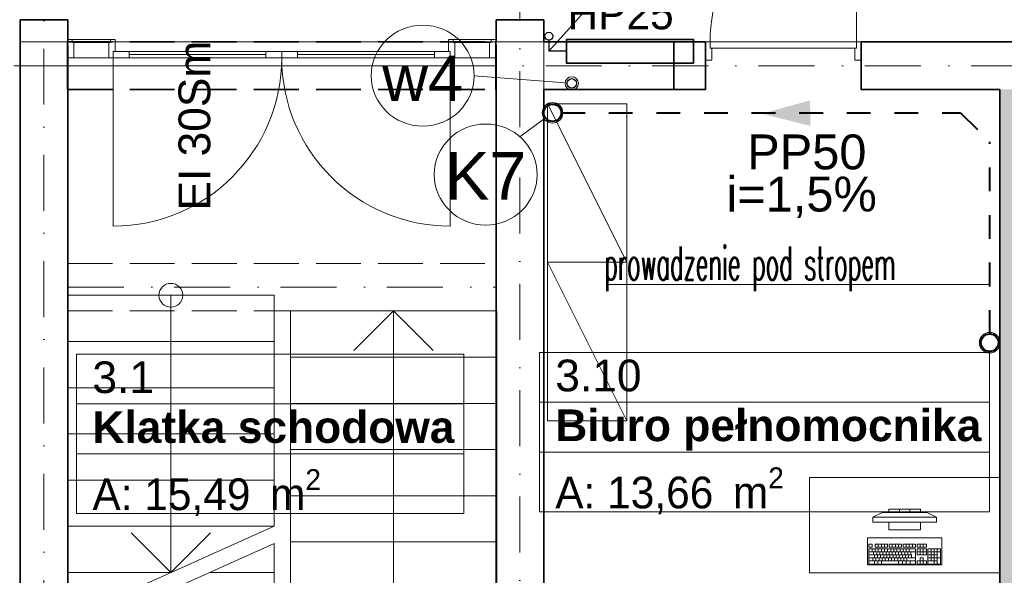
# Model space of a CAD drawing. Header units: millimetres. Extents: x -34676 to 172266, y 39940 to 476087.
# Tile 224 of 256: x 34687 to 40893, y 384947 to 388451. Entities that reach past the tile are written whole.
import ezdxf
from ezdxf.lldxf.tags import DXFTag

# ---------------------------------------------------------------- set-up
doc = ezdxf.new("R2010")
doc.units = ezdxf.units.MM
doc.header["$MEASUREMENT"] = 0
for name, pattern in [('DASHED', [2, 1, -1]), ('Krawędzie ukryte', [3.912222, 2.822222, -1.09]), ('Kropki i Kreski', [6.702778, 3.527778, -1.763889, 0, -1.411111])]:
    doc.linetypes.add(name, pattern=pattern)
doc.layers.add('#ks', color=34, linetype='Continuous', lineweight=30)
doc.layers.add('#woda', color=4, linetype='Continuous', lineweight=18)
for name, color, linetype in [('#p.po¿', 150, 'W-HYDRANTY'), ('#podkład', 252, 'Continuous'), ('- strefy pomieszczeń', 7, 'Continuous'), ('Drzwi Archicad', 7, 'Continuous'), ('IS_Text_Pion_Wodociag', 7, 'Continuous'), ('Konstrukcja - Belki', 7, 'Continuous'), ('Konstrukcja - Siatka mod', 7, 'Continuous'), ('Konstrukcja - Stropy', 7, 'Continuous'), ('Konstrukcja - Ściany działowe', 7, 'Continuous'), ('Konstrukcja - Ściany nośne wew..P', 7, 'Continuous'), ('Opisy - Tekst', 7, 'Continuous'), ('WEZLY', 7, 'Continuous'), ('Wnętrze - Umeblowanie', 7, 'Continuous'), ('Znaczniki drzwi Archicada', 7, 'Continuous')]:
    doc.layers.add(name, color=color, linetype=linetype)
doc.layers.add('IS_Opisy_działek_Wodociag', color=7, linetype='SOLID', true_color=0x000000)
doc.styles.add('ISO', font='isocp.shx', dxfattribs={"height": 10})
doc.styles.add('ROMANS', font='romans', dxfattribs={"width": 0.6})
doc.styles.get("Standard").update_dxf_attribs({"font": 'arial.ttf'})
doc.styles.add('STYL_AUTOMATYCZNY_1', font='arial.ttf')
doc.styles.add('STYL_AUTOMATYCZNY_2', font='arial.ttf')
doc.styles.add('STYL_AUTOMATYCZNY_6', font='txt')
doc.styles.add('STYL_AUTOMATYCZNY_9', font='txt')
tags = doc.linetypes.add('SOLID', pattern=[10, 10, 0]).pattern_tags.tags
tags[6:7] = [DXFTag(74, 4), DXFTag(75, 0), DXFTag(340, '0'), DXFTag(46, 0.0), DXFTag(50, 0.0), DXFTag(44, 0.0), DXFTag(45, 0.0)]
tags[4:5] = [DXFTag(74, 4), DXFTag(75, 0), DXFTag(340, '0'), DXFTag(46, 0.0), DXFTag(50, 0.0), DXFTag(44, 0.0), DXFTag(45, 0.0)]
doc.linetypes.add('W-HYDRANTY', pattern='A,3,-0.5,["hyd",ISO,S=0.04,R=0,X=-0.45,Y=-0.125],-0.5', length=4)

# ---------------------------------------------------------------- blocks, each defined once
blk = doc.blocks.new('uyd')
at = {"layer": 'Konstrukcja - Ściany działowe', "linetype": 'Continuous', "lineweight": 13}
blk.add_hatch(color=252, dxfattribs=at).paths.add_polyline_path([(40472.6, 178060.5), (40472.6, 173310.5), (40552.6, 173310.5), (40552.6, 178060.5)])
at = {"layer": '- strefy pomieszczeń', "color": 252, "linetype": 'Continuous', "lineweight": 13, "ltscale": 100}
for p, q in [((34652.9, 176391.5), (37093.5, 176391.5)), ((34652.9, 176077.2), (34652.9, 176391.5)), ((37093.5, 176391.5), (37093.5, 176077.2)), ((37570.3, 176402.5), (40406.8, 176402.5)), ((37570.3, 176088.2), (37570.3, 176402.5)), ((40406.8, 176402.5), (40406.8, 176088.2)), ((37093.5, 176077.2), (34652.9, 176077.2)), ((34652.9, 176077.2), (37093.5, 176077.2)), ((34652.9, 175762.9), (34652.9, 176077.2)), ((37093.5, 176077.2), (37093.5, 175762.9)), ((40406.8, 176088.2), (37570.3, 176088.2)), ((37570.3, 176088.2), (40406.8, 176088.2)), ((37570.3, 175773.9), (37570.3, 176088.2)), ((40406.8, 176088.2), (40406.8, 175773.9)), ((37093.5, 175762.9), (34652.9, 175762.9)), ((34652.9, 175762.9), (37093.5, 175762.9)), ((34652.9, 175386.4), (34652.9, 175762.9)), ((37093.5, 175762.9), (37093.5, 175386.4)), ((40406.8, 175773.9), (37570.3, 175773.9)), ((37570.3, 175773.9), (40406.8, 175773.9)), ((37570.3, 175397.5), (37570.3, 175773.9)), ((40406.8, 175773.9), (40406.8, 175397.5)), ((37093.5, 175386.4), (34652.9, 175386.4)), ((40406.8, 175397.5), (37570.3, 175397.5))]:
    blk.add_line(p, q, dxfattribs=at)
at = {"color": 252, "linetype": 'Continuous', "lineweight": 18, "ltscale": 100}
for p, q in [((35897.6, 176762.5), (34597.6, 176762.5)), ((34597.6, 176762.5), (34597.6, 176471.1)), ((35247.6, 176762.5), (35247.6, 176471.1)), ((35897.6, 176471.1), (35897.6, 176762.5)), ((37301.3, 176663.6), (36001.3, 176663.6)), ((36001.3, 176663.6), (36001.3, 176372.3)), ((36401.3, 176413.6), (36651.3, 176663.6)), ((36651.3, 176372.3), (36651.3, 176663.6)), ((36651.3, 176663.6), (36901.3, 176413.6)), ((37301.3, 176372.3), (37301.3, 176663.6)), ((34597.6, 176471.1), (35897.6, 176471.1)), ((35897.6, 176471.1), (34597.6, 176471.1)), ((34597.6, 176471.1), (34597.6, 176179.8)), ((35247.6, 176471.1), (35247.6, 175014.4)), ((35897.6, 176179.8), (35897.6, 176471.1)), ((37301.3, 176372.3), (36001.3, 176372.3)), ((36001.3, 176372.3), (36001.3, 176080.9)), ((36001.3, 176372.3), (37301.3, 176372.3)), ((36651.3, 174041.5), (36651.3, 176372.3)), ((37301.3, 176080.9), (37301.3, 176372.3)), ((34597.6, 176179.8), (35897.6, 176179.8)), ((35897.6, 176179.8), (34597.6, 176179.8)), ((34597.6, 176179.8), (34597.6, 175888.4)), ((35897.6, 175888.4), (35897.6, 176179.8)), ((37301.3, 176080.9), (36001.3, 176080.9)), ((36001.3, 176080.9), (36001.3, 175789.6)), ((36001.3, 176080.9), (37301.3, 176080.9)), ((37301.3, 175789.6), (37301.3, 176080.9)), ((34597.6, 175888.4), (35897.6, 175888.4)), ((35897.6, 175888.4), (34597.6, 175888.4)), ((34597.6, 175888.4), (34597.6, 175597.1)), ((35897.6, 175597.1), (35897.6, 175888.4)), ((37301.3, 175789.6), (36001.3, 175789.6)), ((36001.3, 175789.6), (36001.3, 175498.3)), ((36001.3, 175789.6), (37301.3, 175789.6)), ((37301.3, 175498.3), (37301.3, 175789.6)), ((34597.6, 175597.1), (35897.6, 175597.1)), ((35897.6, 175597.1), (34597.6, 175597.1)), ((34597.6, 175597.1), (34597.6, 175305.7)), ((35897.6, 175305.7), (35897.6, 175597.1)), ((37301.3, 175498.3), (36001.3, 175498.3)), ((36001.3, 175498.3), (36001.3, 175206.9)), ((36001.3, 175498.3), (37301.3, 175498.3)), ((37301.3, 175206.9), (37301.3, 175498.3)), ((34597.6, 175305.7), (35897.6, 175305.7)), ((35897.6, 175305.7), (34597.6, 175305.7)), ((34597.6, 175305.7), (34597.6, 175014.4)), ((35897.6, 175305.7), (34597.6, 174723.1)), ((35247.6, 175014.4), (34997.6, 175264.4)), ((35497.6, 175264.4), (35247.6, 175014.4)), ((35897.6, 175196.2), (34597.6, 174613.5)), ((35897.6, 175014.4), (35897.6, 175196.2)), ((37301.3, 175206.9), (36001.3, 175206.9)), ((36001.3, 175206.9), (36001.3, 174915.6)), ((36001.3, 175206.9), (37301.3, 175206.9)), ((37301.3, 174915.6), (37301.3, 175206.9)), ((34597.6, 175014.4), (35247.6, 175014.4)), ((35247.6, 175014.4), (34597.6, 175014.4)), ((34597.6, 175014.4), (34597.6, 174723.1)), ((35492.1, 175014.4), (35897.6, 175014.4)), ((35897.6, 175014.4), (35492.1, 175014.4)), ((35897.6, 174723.1), (35897.6, 175014.4))]:
    blk.add_line(p, q, dxfattribs=at)
at = {"color": 252, "linetype": 'Continuous', "lineweight": 35, "ltscale": 100, "flags": 128}
blk.add_lwpolyline([(37740.6, 178376.7), (37740.6, 178226.7), (38540.6, 178226.7), (38540.6, 178376.7)], close=True, dxfattribs=at)
for points in [[(38617.6, 178360.5), (38417.6, 178360.5)], [(38617.6, 178360.5), (38617.6, 178060.5)], [(38417.6, 178060.5), (38617.6, 178060.5)]]:
    blk.add_lwpolyline(points, dxfattribs=at)
at = {"color": 252, "linetype": 'Continuous', "lineweight": 18, "ltscale": 100}
for start, end in [(0, 180), (180, 0)]:
    blk.add_arc((35247.6, 176762.5), 75, start, end, dxfattribs=at)
at = {"layer": 'Drzwi Archicad', "color": 252, "linetype": 'Continuous', "lineweight": 13, "ltscale": 100}
for p, q in [((39569.6, 178360.5), (39569.6, 179284.5)), ((34626.3, 178375.5), (34596.3, 178375.5)), ((34596.3, 178375.5), (34596.3, 178260.5)), ((34626.3, 178357.5), (34626.3, 178375.5)), ((34866.3, 178375.5), (34866.3, 178357.5)), ((34896.3, 178375.5), (34866.3, 178375.5)), ((34896.3, 178300.5), (34896.3, 178375.5)), ((36996.3, 178375.5), (36996.3, 178300.5)), ((37026.3, 178375.5), (36996.3, 178375.5)), ((37026.3, 178357.5), (37026.3, 178375.5)), ((37296.3, 178375.5), (37266.3, 178375.5)), ((37266.3, 178375.5), (37266.3, 178357.5)), ((37296.3, 178260.5), (37296.3, 178375.5)), ((38645.6, 178360.5), (38617.6, 178360.5)), ((38617.6, 178360.5), (38617.6, 178245.5)), ((38645.6, 178320.5), (38645.6, 178360.5)), ((38645.6, 178360.5), (39569.6, 178360.5)), ((38645.6, 178320.5), (38645.6, 178360.5)), ((39597.6, 178360.5), (39569.6, 178360.5)), ((39569.6, 178360.5), (39569.6, 178320.5)), ((39569.6, 178360.5), (39569.6, 178320.5)), ((39597.6, 178245.5), (39597.6, 178360.5)), ((34636.3, 178357.5), (34626.3, 178357.5)), ((34636.3, 178260.5), (34636.3, 178357.5)), ((34636.3, 178357.5), (34856.3, 178357.5)), ((34866.3, 178357.5), (34856.3, 178357.5)), ((34856.3, 178357.5), (34856.3, 178260.5)), ((34884.3, 178260.5), (34884.3, 178300.5)), ((34884.3, 178300.5), (34896.3, 178300.5)), ((34884.3, 178300.5), (34984.3, 178300.5)), ((34884.3, 178260.5), (34884.3, 178300.5)), ((34984.3, 178300.5), (34984.3, 178260.5)), ((35846.3, 178260.5), (35846.3, 178300.5)), ((35846.3, 178300.5), (35946.3, 178300.5)), ((35946.3, 178300.5), (35946.3, 178260.5)), ((36046.3, 178300.5), (35946.3, 178300.5)), ((35946.3, 178300.5), (35946.3, 178260.5)), ((36046.3, 178260.5), (36046.3, 178300.5)), ((37008.3, 178300.5), (36908.3, 178300.5)), ((36908.3, 178300.5), (36908.3, 178260.5)), ((36996.3, 178300.5), (37008.3, 178300.5)), ((37008.3, 178300.5), (37008.3, 178260.5)), ((37008.3, 178260.5), (37008.3, 178300.5)), ((37036.3, 178357.5), (37026.3, 178357.5)), ((37036.3, 178260.5), (37036.3, 178357.5)), ((37256.3, 178357.5), (37036.3, 178357.5)), ((37266.3, 178357.5), (37256.3, 178357.5)), ((37256.3, 178357.5), (37256.3, 178260.5)), ((38657.6, 178320.5), (38645.6, 178320.5)), ((39569.6, 178320.5), (38645.6, 178320.5)), ((38657.6, 178245.5), (38657.6, 178320.5)), ((39569.6, 178320.5), (39557.6, 178320.5)), ((39557.6, 178320.5), (39557.6, 178245.5)), ((34596.3, 178260.5), (34636.3, 178260.5)), ((34636.3, 178260.5), (34856.3, 178260.5)), ((34856.3, 178260.5), (34884.3, 178260.5)), ((34884.3, 178260.5), (34884.3, 177198.5)), ((34984.3, 178260.5), (34884.3, 178260.5)), ((35846.3, 178280.5), (34984.3, 178280.5)), ((35946.3, 178260.5), (35846.3, 178260.5)), ((35946.3, 178260.5), (36046.3, 178260.5)), ((36046.3, 178280.5), (36908.3, 178280.5)), ((36908.3, 178260.5), (37008.3, 178260.5)), ((37008.3, 178260.5), (37008.3, 177198.5)), ((37008.3, 178260.5), (37036.3, 178260.5)), ((37036.3, 178260.5), (37256.3, 178260.5)), ((37256.3, 178260.5), (37296.3, 178260.5)), ((38617.6, 178245.5), (38657.6, 178245.5)), ((39557.6, 178245.5), (39597.6, 178245.5))]:
    blk.add_line(p, q, dxfattribs=at)
at = {"layer": 'Drzwi Archicad', "color": 252, "linetype": 'Continuous', "lineweight": 35, "ltscale": 100}
for p, q in [((34596.3, 178260.5), (34596.3, 178360.5)), ((34596.3, 178260.5), (34596.3, 178360.5)), ((37296.3, 178260.5), (37296.3, 178360.5)), ((37296.3, 178260.5), (37296.3, 178360.5)), ((38617.6, 178360.5), (38617.6, 178245.5)), ((38617.6, 178360.5), (38617.6, 178245.5)), ((39597.6, 178360.5), (39597.6, 178245.5)), ((39597.6, 178360.5), (39597.6, 178245.5)), ((34596.3, 178060.5), (34596.3, 178260.5)), ((37296.3, 178060.5), (37296.3, 178260.5)), ((38617.6, 178245.5), (38617.6, 178060.5)), ((39597.6, 178245.5), (39597.6, 178060.5))]:
    blk.add_line(p, q, dxfattribs=at)
at = {"layer": 'Drzwi Archicad', "color": 252, "linetype": 'Continuous', "lineweight": 13, "ltscale": 100, "flags": 128}
for points in [[(34866.3, 178375.5), (34626.3, 178375.5), (34626.3, 178357.5), (34866.3, 178357.5)], [(37026.3, 178375.5), (37266.3, 178375.5), (37266.3, 178357.5), (37026.3, 178357.5)], [(34636.3, 178260.5), (34856.3, 178260.5), (34856.3, 178357.5), (34636.3, 178357.5)], [(35846.3, 178280.5), (34984.3, 178280.5), (34984.3, 178300.5), (35846.3, 178300.5)], [(36046.3, 178280.5), (36908.3, 178280.5), (36908.3, 178300.5), (36046.3, 178300.5)], [(37036.3, 178357.5), (37256.3, 178357.5), (37256.3, 178260.5), (37036.3, 178260.5)], [(35846.3, 178260.5), (34984.3, 178260.5), (34984.3, 178280.5), (35846.3, 178280.5)], [(36046.3, 178260.5), (36908.3, 178260.5), (36908.3, 178280.5), (36046.3, 178280.5)]]:
    blk.add_lwpolyline(points, close=True, dxfattribs=at)
at = {"layer": 'Drzwi Archicad', "color": 252, "linetype": 'Continuous', "lineweight": 13, "ltscale": 100}
for centre, radius, start, end in [((39569.6, 178360.5), 924, 90, 180), ((34884.3, 178260.5), 1062, 270, 0), ((37008.3, 178260.5), 1062, 180, 270)]:
    blk.add_arc(centre, radius, start, end, dxfattribs=at)
at = {"layer": 'Konstrukcja - Belki', "color": 252, "linetype": 'Krawędzie ukryte', "lineweight": 35, "ltscale": 100}
for p, q in [((34597.4, 178360.5), (37297.4, 178360.5)), ((34597.4, 178060.5), (34597.4, 178360.5)), ((37297.4, 178060.5), (37297.4, 178360.5)), ((34597.4, 178060.5), (37297.4, 178060.5))]:
    blk.add_line(p, q, dxfattribs=at)
at = {"layer": 'Konstrukcja - Belki', "color": 252, "linetype": 'Kropki i Kreski', "lineweight": 13, "ltscale": 100}
for p, q in [((34597.4, 178210.5), (37297.4, 178210.5)), ((34597.6, 176813.6), (37297.6, 176813.6))]:
    blk.add_line(p, q, dxfattribs=at)
at = {"layer": 'Konstrukcja - Belki', "color": 252, "linetype": 'Krawędzie ukryte', "lineweight": 13, "ltscale": 100}
for p, q in [((34597.6, 176963.6), (37297.6, 176963.6)), ((34597.6, 176663.6), (34597.6, 176963.6)), ((37297.6, 176663.6), (37297.6, 176963.6)), ((34597.6, 176663.6), (37297.6, 176663.6))]:
    blk.add_line(p, q, dxfattribs=at)
at = {"layer": 'Konstrukcja - Siatka mod', "color": 252, "linetype": 'Kropki i Kreski', "lineweight": 13, "ltscale": 100}
for p, q in [((34447.6, 171931.6), (34447.6, 188896.4)), ((37447.6, 188901.1), (37447.6, 171931.6)), ((20180, 178210.5), (49624.6, 178210.5))]:
    blk.add_line(p, q, dxfattribs=at)
at = {"layer": 'Konstrukcja - Stropy', "color": 252, "linetype": 'Continuous', "lineweight": 13, "ltscale": 100}
for p, q in [((34297.6, 178360.5), (37597.6, 178360.5)), ((34297.6, 173310.5), (34297.6, 178360.5)), ((37597.6, 178360.5), (37597.6, 173310.5))]:
    blk.add_line(p, q, dxfattribs=at)
at = {"layer": 'Konstrukcja - Stropy', "color": 252, "linetype": 'Continuous', "lineweight": 13, "ltscale": 100, "flags": 128}
blk.add_lwpolyline([(34597.6, 176762.5), (35897.6, 176762.5), (35897.6, 176663.6), (37297.6, 176663.6), (37297.6, 178360.5), (34597.6, 178360.5)], close=True, dxfattribs=at)
at = {"layer": 'Konstrukcja - Ściany działowe', "color": 252, "linetype": 'Continuous', "lineweight": 35, "ltscale": 100, "flags": 128}
blk.add_lwpolyline([(40472.6, 178060.5), (40472.6, 173310.5)], dxfattribs=at)
at = {"layer": 'Konstrukcja - Ściany nośne wew..P', "color": 252, "linetype": 'Continuous', "lineweight": 35, "ltscale": 100}
for p, q in [((34596.3, 178260.5), (34596.3, 178360.5)), ((37296.3, 178260.5), (37296.3, 178360.5)), ((38417.6, 178360.5), (38417.6, 178060.5)), ((39597.6, 178360.5), (39597.6, 178245.5)), ((34596.3, 178060.5), (34596.3, 178260.5)), ((37296.3, 178060.5), (37296.3, 178260.5)), ((39597.6, 178245.5), (39597.6, 178060.5))]:
    blk.add_line(p, q, dxfattribs=at)
at = {"layer": 'Konstrukcja - Ściany nośne wew..P', "color": 252, "linetype": 'Continuous', "lineweight": 35, "ltscale": 100, "flags": 128}
for points in [[(34297.6, 178500.5), (34297.6, 173310.5)], [(34597.6, 178500.5), (34297.6, 178500.5)], [(34597.6, 178360.5), (34597.6, 178500.5)], [(37297.6, 178500.5), (37297.6, 178360.5)], [(37597.6, 178500.5), (37297.6, 178500.5)], [(37597.6, 178360.5), (37597.6, 178500.5)], [(37297.6, 178360.5), (37296.3, 178360.5)], [(38417.6, 178360.5), (37597.6, 178360.5)], [(41547.6, 178360.5), (39597.6, 178360.5)], [(34597.6, 172510.4), (34597.6, 178060.5)], [(37296.3, 178060.5), (37297.6, 178060.5)], [(37297.6, 178060.5), (37297.6, 172510.4)], [(37597.6, 178060.5), (38417.6, 178060.5)], [(37597.6, 173310.5), (37597.6, 178060.5)], [(39597.6, 178060.5), (40472.6, 178060.5)]]:
    blk.add_lwpolyline(points, dxfattribs=at)
at = {"layer": 'Wnętrze - Umeblowanie', "color": 252, "linetype": 'Continuous', "lineweight": 13, "ltscale": 100}
for p, q in [((37621.9, 177970.6), (38121.9, 176970.6)), ((38121.9, 176970.6), (37621.9, 176970.6)), ((37621.9, 176970.6), (38121.9, 175970.6)), ((39672.6, 175362.5), (39732.6, 175392.5)), ((39732.6, 175392.5), (40012.6, 175392.5)), ((39972.6, 175412.5), (39772.6, 175412.5)), ((39772.6, 175412.5), (39772.6, 175392.5)), ((39772.6, 175392.5), (39972.6, 175392.5)), ((39839.2, 175392.5), (39839.2, 175412.5)), ((39905.9, 175392.5), (39905.9, 175412.5)), ((39972.6, 175392.5), (39972.6, 175412.5)), ((40072.6, 175362.5), (40012.6, 175392.5)), ((40072.6, 175362.5), (39672.6, 175362.5)), ((39672.6, 175362.5), (39672.6, 175332.5)), ((39672.6, 175332.5), (40072.6, 175332.5)), ((39972.6, 175332.5), (39772.6, 175332.5)), ((39772.6, 175332.5), (39772.6, 175282.5)), ((39972.6, 175282.5), (39972.6, 175332.5)), ((40072.6, 175332.5), (40072.6, 175362.5)), ((39772.6, 175282.5), (39972.6, 175282.5)), ((39666.9, 175193.4), (39647.4, 175193.4)), ((39647.4, 175193.4), (39647.4, 175174)), ((39647.4, 175174), (39666.9, 175174)), ((39941.1, 175164.3), (39647.4, 175164.3)), ((39647.4, 175164.3), (39647.4, 175067.4)), ((39647.4, 175144.9), (39941.1, 175144.9)), ((39666.9, 175174), (39666.9, 175193.4)), ((39666.9, 175144.9), (39666.9, 175164.3)), ((39676.7, 175125.6), (39676.7, 175144.9)), ((39764.9, 175193.4), (39686.5, 175193.4)), ((39686.5, 175193.4), (39686.5, 175174)), ((39686.5, 175174), (39764.9, 175174)), ((39686.5, 175144.9), (39686.5, 175164.3)), ((39696.3, 175125.6), (39696.3, 175144.9)), ((39706.1, 175174), (39706.1, 175193.4)), ((39706.1, 175144.9), (39706.1, 175164.3)), ((39715.9, 175125.6), (39715.9, 175144.9)), ((39725.7, 175174), (39725.7, 175193.4)), ((39725.7, 175144.9), (39725.7, 175164.3)), ((39735.5, 175125.6), (39735.5, 175144.9)), ((39745.3, 175174), (39745.3, 175193.4)), ((39745.3, 175144.9), (39745.3, 175164.3)), ((39755.1, 175125.6), (39755.1, 175144.9)), ((39764.9, 175174), (39764.9, 175193.4)), ((39764.9, 175144.9), (39764.9, 175164.3)), ((39853, 175193.4), (39774.6, 175193.4)), ((39774.6, 175193.4), (39774.6, 175174)), ((39774.6, 175174), (39853, 175174)), ((39774.6, 175125.6), (39774.6, 175144.9)), ((39784.4, 175144.9), (39784.4, 175164.3)), ((39794.2, 175174), (39794.2, 175193.4)), ((39794.2, 175125.6), (39794.2, 175144.9)), ((39804, 175144.9), (39804, 175164.3)), ((39813.8, 175174), (39813.8, 175193.4)), ((39813.8, 175125.6), (39813.8, 175144.9)), ((39823.6, 175144.9), (39823.6, 175164.3)), ((39833.4, 175174), (39833.4, 175193.4)), ((39833.4, 175125.6), (39833.4, 175144.9)), ((39843.2, 175144.9), (39843.2, 175164.3)), ((39853, 175174), (39853, 175193.4)), ((39853, 175125.6), (39853, 175144.9)), ((39941.1, 175193.4), (39862.8, 175193.4)), ((39862.8, 175193.4), (39862.8, 175174)), ((39862.8, 175174), (39941.1, 175174)), ((39862.8, 175144.9), (39862.8, 175164.3)), ((39872.6, 175125.6), (39872.6, 175144.9)), ((39882.4, 175174), (39882.4, 175193.4)), ((39882.4, 175144.9), (39882.4, 175164.3)), ((39892.1, 175125.6), (39892.1, 175144.9)), ((39901.9, 175174), (39901.9, 175193.4)), ((39901.9, 175144.9), (39901.9, 175164.3)), ((39911.7, 175125.6), (39911.7, 175144.9)), ((39921.5, 175174), (39921.5, 175193.4)), ((39941.1, 175174), (39941.1, 175193.4)), ((39941.1, 175067.4), (39941.1, 175164.3)), ((40009.6, 175193.4), (39950.9, 175193.4)), ((39950.9, 175193.4), (39950.9, 175174)), ((39950.9, 175174), (40009.6, 175174)), ((40009.6, 175164.3), (39950.9, 175164.3)), ((39950.9, 175164.3), (39950.9, 175125.6)), ((39950.9, 175144.9), (40009.6, 175144.9)), ((39970.5, 175174), (39970.5, 175193.4)), ((39970.5, 175125.6), (39970.5, 175164.3)), ((39990.1, 175174), (39990.1, 175193.4)), ((39990.1, 175125.6), (39990.1, 175164.3)), ((40009.6, 175174), (40009.6, 175193.4)), ((40009.6, 175125.6), (40009.6, 175164.3)), ((40097.8, 175164.3), (40019.4, 175164.3)), ((40019.4, 175164.3), (40019.4, 175067.4)), ((40019.4, 175144.9), (40097.8, 175144.9)), ((40039, 175086.8), (40039, 175164.3)), ((40058.6, 175067.4), (40058.6, 175164.3)), ((40078.2, 175067.4), (40078.2, 175164.3)), ((40097.8, 175067.4), (40097.8, 175164.3)), ((39647.4, 175125.6), (39916.6, 175125.6)), ((39647.4, 175106.2), (39941.1, 175106.2)), ((39647.4, 175086.8), (39941.1, 175086.8)), ((39671.8, 175086.8), (39671.8, 175106.2)), ((39681.6, 175106.2), (39681.6, 175125.6)), ((39681.6, 175067.4), (39681.6, 175086.8)), ((39691.4, 175086.8), (39691.4, 175106.2)), ((39701.2, 175106.2), (39701.2, 175125.6)), ((39703.7, 175067.4), (39703.7, 175086.8)), ((39711, 175086.8), (39711, 175106.2)), ((39720.8, 175106.2), (39720.8, 175125.6)), ((39725.7, 175067.4), (39725.7, 175086.8)), ((39730.6, 175086.8), (39730.6, 175106.2)), ((39740.4, 175106.2), (39740.4, 175125.6)), ((39750.2, 175086.8), (39750.2, 175106.2)), ((39760, 175106.2), (39760, 175125.6)), ((39769.7, 175086.8), (39769.7, 175106.2)), ((39779.5, 175106.2), (39779.5, 175125.6)), ((39789.3, 175086.8), (39789.3, 175106.2)), ((39799.1, 175106.2), (39799.1, 175125.6)), ((39808.9, 175086.8), (39808.9, 175106.2)), ((39818.7, 175106.2), (39818.7, 175125.6)), ((39828.5, 175086.8), (39828.5, 175106.2)), ((39833.4, 175067.4), (39833.4, 175086.8)), ((39838.3, 175106.2), (39838.3, 175125.6)), ((39848.1, 175086.8), (39848.1, 175106.2)), ((39857.9, 175106.2), (39857.9, 175125.6)), ((39857.9, 175067.4), (39857.9, 175086.8)), ((39867.7, 175086.8), (39867.7, 175106.2)), ((39877.5, 175106.2), (39877.5, 175125.6)), ((39882.4, 175067.4), (39882.4, 175086.8)), ((39887.2, 175086.8), (39887.2, 175106.2)), ((39897, 175106.2), (39897, 175125.6)), ((39906.8, 175067.4), (39906.8, 175086.8)), ((39916.6, 175106.2), (39916.6, 175125.6)), ((39950.9, 175125.6), (40009.6, 175125.6)), ((39970.5, 175086.8), (39950.9, 175086.8)), ((39950.9, 175086.8), (39950.9, 175067.4)), ((39990.1, 175106.2), (39970.5, 175106.2)), ((39970.5, 175106.2), (39970.5, 175086.8)), ((39970.5, 175067.4), (39970.5, 175086.8)), ((39970.5, 175086.8), (39990.1, 175086.8)), ((39990.1, 175086.8), (39990.1, 175106.2)), ((40009.6, 175086.8), (39990.1, 175086.8)), ((39990.1, 175067.4), (39990.1, 175086.8)), ((40009.6, 175067.4), (40009.6, 175086.8)), ((40019.4, 175125.6), (40078.2, 175125.6)), ((40019.4, 175106.2), (40097.8, 175106.2)), ((40019.4, 175086.8), (40078.2, 175086.8)), ((39647.4, 175067.4), (39941.1, 175067.4)), ((39950.9, 175067.4), (40009.6, 175067.4)), ((40019.4, 175067.4), (40097.8, 175067.4))]:
    blk.add_line(p, q, dxfattribs=at)
at = {"layer": 'Wnętrze - Umeblowanie', "color": 252, "linetype": 'Continuous', "lineweight": 13, "ltscale": 100, "flags": 128}
for points in [[(38121.9, 175970.6), (38121.9, 177970.6), (37621.9, 177970.6), (37621.9, 175970.6)], [(40472.6, 175612.5), (39272.6, 175612.5), (39272.6, 175012.5), (40472.6, 175012.5)], [(39637.6, 175232.5), (39637.6, 175062.5), (40107.6, 175062.5), (40107.6, 175232.5)]]:
    blk.add_lwpolyline(points, close=True, dxfattribs=at)
at = {"layer": '- strefy pomieszczeń', "color": 252, "linetype": 'Continuous', "lineweight": 13, "char_height": 200, "attachment_point": 1}
for s, insert, style in [('\\A1;{\\pql;\\pt0,500;\\fGeneva CE|b0|i0|c0|p0;\\W1.000000;A: 24,79\\fGeneva CE|b0|i0|c0|p0;\\W1.000000;\\A1{\\H.66x;\\S^  ;}\\fGeneva CE|b0|i0|c0|p0;\\W1.000000; m\\fGeneva CE|b0|i0|c0|p0;\\W1.000000;\\A1{\\H.66x;\\S2^  ;}}', (40064.4, 179480.4), 'STYL_AUTOMATYCZNY_6'), ('\\A1;{\\pql;\\pt0,500;\\fGeneva CE|b0|i0|c0|p0;\\W1.000000;A: 18,92\\fGeneva CE|b0|i0|c0|p0;\\W1.000000;\\A1{\\H.66x;\\S^  ;}\\fGeneva CE|b0|i0|c0|p0;\\W1.000000; m\\fGeneva CE|b0|i0|c0|p0;\\W1.000000;\\A1{\\H.66x;\\S2^  ;}}', (34988.3, 178967.7), 'STYL_AUTOMATYCZNY_6'), ('\\A1;{\\pql;\\pt0,100;\\fArial|b0|i0|c238|p0;\\W1.000000;3.1\\fArial|b0|i0|c238|p0;\\W1.000000;\\A1{\\H.66x;\\S^  ;}\\fArial|b0|i0|c238|p0;\\W1.000000;\\fArial|b0|i0|c238|p0;\\W1.000000;\\A1{\\H.66x;\\S^  ;}}', (34752.9, 176345.8), 'STYL_AUTOMATYCZNY_1'), ('\\A1;{\\pql;\\pt0,100;\\fArial|b0|i0|c238|p0;\\W1.000000;3.10\\fArial|b0|i0|c238|p0;\\W1.000000;\\A1{\\H.66x;\\S^  ;}\\fArial|b0|i0|c238|p0;\\W1.000000;\\fArial|b0|i0|c238|p0;\\W1.000000;\\A1{\\H.66x;\\S^  ;}}', (37670.3, 176356.8), 'STYL_AUTOMATYCZNY_1'), ('\\A1;{\\pql;\\pt0,100;\\fArial|b1|i0|c238|p0;\\W1.000000;Klatka schodowa\\fArial|b1|i0|c238|p0;\\W1.000000;\\A1{\\H.66x;\\S^  ;}\\fArial|b1|i0|c238|p0;\\W1.000000;\\fArial|b1|i0|c238|p0;\\W1.000000;\\A1{\\H.66x;\\S^  ;}}', (34752.9, 176031.5), 'STYL_AUTOMATYCZNY_2'), ('\\A1;{\\pql;\\pt0,100;\\fArial|b1|i0|c238|p0;\\W1.000000;Biuro pełnomocnika\\fArial|b1|i0|c238|p0;\\W1.000000;\\A1{\\H.66x;\\S^  ;}\\fArial|b1|i0|c238|p0;\\W1.000000;\\fArial|b1|i0|c238|p0;\\W1.000000;\\A1{\\H.66x;\\S^  ;}}', (37670.3, 176042.5), 'STYL_AUTOMATYCZNY_2'), ('\\A1;{\\pql;\\pt0,500;\\fGeneva CE|b0|i0|c0|p0;\\W1.000000;A: 15,49\\fGeneva CE|b0|i0|c0|p0;\\W1.000000;\\A1{\\H.66x;\\S^  ;}\\fGeneva CE|b0|i0|c0|p0;\\W1.000000; m\\fGeneva CE|b0|i0|c0|p0;\\W1.000000;\\A1{\\H.66x;\\S2^  ;}}', (34752.9, 175666), 'STYL_AUTOMATYCZNY_6'), ('\\A1;{\\pql;\\pt0,500;\\fGeneva CE|b0|i0|c0|p0;\\W1.000000;A: 13,66\\fGeneva CE|b0|i0|c0|p0;\\W1.000000;\\A1{\\H.66x;\\S^  ;}\\fGeneva CE|b0|i0|c0|p0;\\W1.000000; m\\fGeneva CE|b0|i0|c0|p0;\\W1.000000;\\A1{\\H.66x;\\S2^  ;}}', (37670.3, 175677), 'STYL_AUTOMATYCZNY_6')]:
    blk.add_mtext(s, dxfattribs=dict(at, insert=insert, style=style))
at = {"layer": 'Opisy - Tekst', "color": 252, "linetype": 'Continuous', "lineweight": 35, "insert": (37747.6, 178640), "char_height": 200, "attachment_point": 1, "style": 'STYL_AUTOMATYCZNY_9'}
blk.add_mtext('\\pxql;\\A1;HP25', dxfattribs=at)
at = {"layer": 'Znaczniki drzwi Archicada', "color": 252, "linetype": 'Continuous', "lineweight": 13, "insert": (35498.4, 177296.8), "char_height": 200, "attachment_point": 7, "rotation": 90, "style": 'STYL_AUTOMATYCZNY_1'}
blk.add_mtext('\\A1;{\\pql;\\pt0;\\fArial|b0|i0|c238|p0;\\W1.000000;EI 30Sm\\fArial|b0|i0|c238|p0;\\W1.000000;\\fArial|b0|i0|c238|p0;\\H0.666667x;\\W1.000000;\\fArial|b0|i0|c238|p0;\\H1.500000x;\\W1.000000;}', dxfattribs=at)

msp = doc.modelspace()

# ---------------------------------------------------------------- block references
at = {"layer": '#podkład'}
msp.add_blockref('uyd', (392.7, 209950.3), dxfattribs=at)

# ---------------------------------------------------------------- next in the draw order: linework, layer by layer
at = {"layer": '#ks', "color": 34, "linetype": 'DASHED', "lineweight": 40, "ltscale": 150}
for p, q in [((38100.8, 387863.9), (40617.6, 387863.9)), ((40617.6, 387863.9), (40801.2, 387680.3)), ((40801.2, 386468.9), (40801.2, 387680.3))]:
    msp.add_line(p, q, dxfattribs=at)
at = {"layer": '#ks', "color": 1, "lineweight": 35}
msp.add_lwpolyline([(38133.3, 388327.1), (38933.3, 388327.1), (38933.3, 388177.1), (38133.3, 388177.1)], close=True, dxfattribs=at)
at = {"layer": '#ks', "color": 34, "lineweight": 0}
msp.add_circle((38045.8, 387863.9), 65, dxfattribs=at)
msp.add_circle((38045.8, 387863.9), 65, dxfattribs=at)
msp.add_circle((38045.8, 387863.9), 65, dxfattribs=at)
msp.add_circle((38045.8, 387863.9), 65, dxfattribs=at)
at = {"layer": '#ks', "color": 34, "lineweight": 40}
for centre in [(38045.8, 387863.9), (38045.8, 387863.9), (38045.8, 387863.9), (38045.8, 387863.9), (40801.2, 386413.9)]:
    msp.add_circle(centre, 55, dxfattribs=at)
at = {"layer": '#ks', "color": 34, "lineweight": 5}
msp.add_circle((40801.2, 386413.9), 65, dxfattribs=at)
at = {"layer": '#p.po¿', "lineweight": 30, "ltscale": 150}
for p in [(38022.4, 388321.9), (38133.3, 388252.1)]:
    msp.add_line(p, (38022.4, 388252.1), dxfattribs=at)
at = {"layer": '#p.po¿', "lineweight": 30, "ltscale": 200}
msp.add_circle((38022.4, 388346.9), 25, dxfattribs=at)
at = {"layer": '#woda', "color": 4, "lineweight": 5}
msp.add_circle((38166.8, 388049.1), 42, dxfattribs=at)
at = {"layer": '#woda', "color": 4, "lineweight": 30}
msp.add_circle((38166.8, 388049.1), 30, dxfattribs=at)
at = {"layer": 'IS_Opisy_działek_Wodociag', "color": 7, "lineweight": 13, "ltscale": 10}
for p, q in [((38022.4, 388252.1), (38701.2, 389009.3)), ((40801.2, 386780.9), (38391.1, 386780.9))]:
    msp.add_line(p, q, dxfattribs=at)
at = {"layer": 'IS_Text_Pion_Wodociag', "color": 7, "linetype": 'SOLID', "lineweight": 18, "ltscale": 10}
for p, q in [((37551.3, 388097.7), (38124.9, 388052.4)), ((37993.1, 387825.9), (37840.3, 387712))]:
    msp.add_line(p, q, dxfattribs=at)
for centre in [(37227.3, 388097.7), (37624.4, 387474.4)]:
    msp.add_ellipse(centre, major_axis=(324, 0), ratio=0.983333, dxfattribs=at)
at = {"layer": 'WEZLY', "color": 34, "lineweight": 40}
msp.add_solid([(39669.1, 387942), (39670.7, 387780.9), (39365.5, 387858.5)], dxfattribs=at)

# ---------------------------------------------------------------- next in the draw order: texts
at = {"layer": 'IS_Opisy_działek_Wodociag', "color": 7, "lineweight": 13, "ltscale": 10, "style": 'ROMANS', "width": 0.5}
msp.add_text('prowadzenie pod stropem', height=210, dxfattribs=at).set_placement((38371.6, 386809.7))
at = {"layer": 'IS_Text_Pion_Wodociag', "color": 7, "linetype": 'SOLID', "lineweight": 18, "ltscale": 10, "attachment_point": 8}
for s, insert, char_height in [('\\fArial|b0|i0;w4', (37227.3, 387939.2), 285.12), ('PP50', (39648.5, 387504), 220), ('K7', (37624.4, 387315.8), 300), ('i=1,5%', (39615.7, 387200.3), 220)]:
    msp.add_mtext(s, dxfattribs=dict(at, insert=insert, char_height=char_height))

doc.saveas('drawing.dxf')
